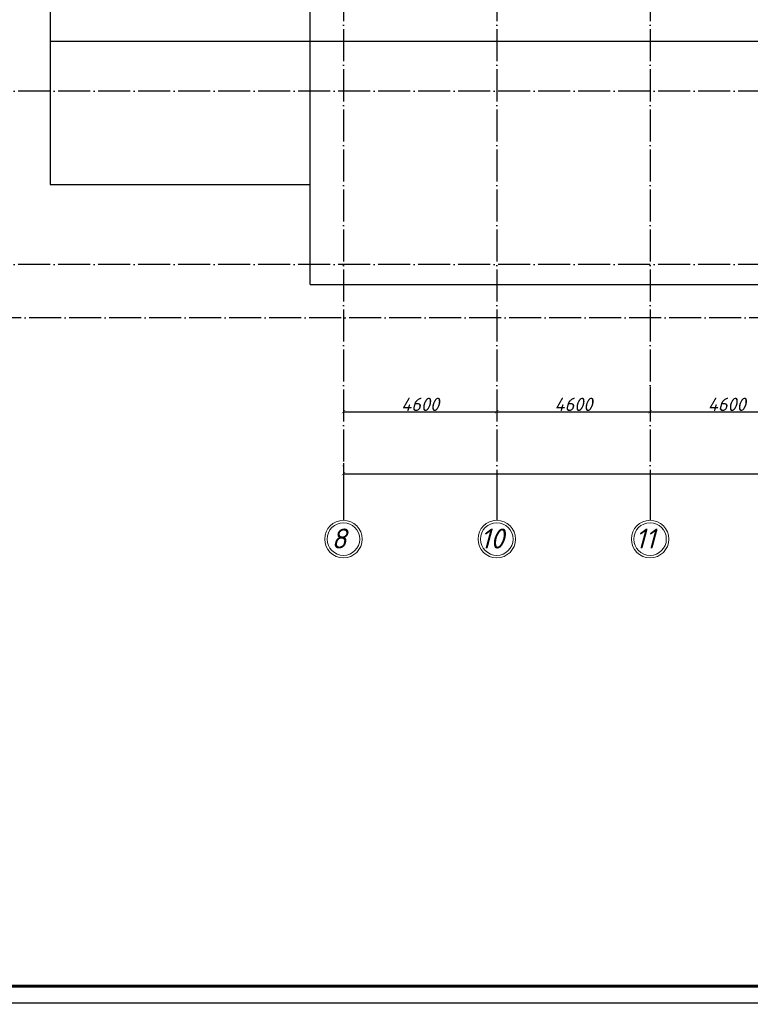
# Model space of a CAD drawing. Header units: millimetres. Extents: x 1112040 to 6903494, y -332921 to -150905.
# Tile 67 of 153: x 1608295 to 1630217, y -241982 to -212466. Entities that reach past the tile are written whole.
import ezdxf

# ---------------------------------------------------------------- set-up
doc = ezdxf.new("R2010")
doc.units = ezdxf.units.MM
doc.linetypes.add('ACAD_ISO04W100', pattern=[30, 24, -3, 0, -3])
doc.layers.add('os', color=253, linetype='Continuous')
doc.styles.get("Standard").update_dxf_attribs({"font": 'isocpeui.ttf'})
doc.styles.add('ГОСТ 300', font='isocpeui.ttf', dxfattribs={"height": 250})
doc.dimstyles.new('ISO-25', dxfattribs={"dimtxt": 400, "dimasz": 100, "dimexe": 50, "dimexo": 50, "dimgap": 20, "dimtad": 1, "dimdec": 0, "dimtxsty": 'Standard', "dimblk": 'ARCHTICK', "dimcen": 20, "dimclrd": 1, "dimclre": 1, "dimadec": 0, "dimazin": 0, "dimtfac": 1, "dimtdec": 0, "dimtmove": 0, "dimatfit": 3, "dimldrblk": 'ARCHTICK', "dimfxl": 1, "dimarcsym": 0})

# ---------------------------------------------------------------- blocks, each defined once
blk = doc.blocks.new('_ArchTick')
at = {"color": 0, "linetype": 'ByBlock', "const_width": 0.15}
blk.add_lwpolyline([(-0.5, -0.5), (0.5, 0.5)], dxfattribs=at)
blk = doc.blocks.new('*D3127')
at = {"color": 1, "lineweight": -2, "transparency": 16777216}
for p, q in [((1618010, -224094), (1618010, -224267)), ((1618010, -224217), (1622610, -224217)), ((1622610, -224094), (1622610, -224267))]:
    blk.add_line(p, q, dxfattribs=at)
at = {"color": 1, "lineweight": -2, "transparency": 16777216, "xscale": 100, "yscale": 100, "zscale": 100, "rotation": 180}
blk.add_blockref('_ArchTick', (1618010, -224217), dxfattribs=at)
at = {"color": 1, "lineweight": -2, "transparency": 16777216, "xscale": 100, "yscale": 100, "zscale": 100}
blk.add_blockref('_ArchTick', (1622610, -224217), dxfattribs=at)
at = {"color": 0, "transparency": 16777216, "insert": (1620310, -223997), "char_height": 400, "attachment_point": 5}
blk.add_mtext('4600', dxfattribs=at)
blk = doc.blocks.new('*D3128')
at = {"color": 1, "lineweight": -2, "transparency": 16777216}
for p, q in [((1627210, -223467), (1627210, -224267)), ((1622610, -224094), (1622610, -224267)), ((1622610, -224217), (1627210, -224217))]:
    blk.add_line(p, q, dxfattribs=at)
at = {"color": 1, "lineweight": -2, "transparency": 16777216, "xscale": 100, "yscale": 100, "zscale": 100, "rotation": 180}
blk.add_blockref('_ArchTick', (1622610, -224217), dxfattribs=at)
at = {"color": 1, "lineweight": -2, "transparency": 16777216, "xscale": 100, "yscale": 100, "zscale": 100}
blk.add_blockref('_ArchTick', (1627210, -224217), dxfattribs=at)
at = {"color": 0, "transparency": 16777216, "insert": (1624910, -223997), "char_height": 400, "attachment_point": 5}
blk.add_mtext('4600', dxfattribs=at)
blk = doc.blocks.new('*D3129')
at = {"color": 1, "lineweight": -2, "transparency": 16777216}
for p, q in [((1631810, -223371), (1631810, -224267)), ((1627210, -223467), (1627210, -224267)), ((1627210, -224217), (1631810, -224217))]:
    blk.add_line(p, q, dxfattribs=at)
at = {"color": 1, "lineweight": -2, "transparency": 16777216, "xscale": 100, "yscale": 100, "zscale": 100, "rotation": 180}
blk.add_blockref('_ArchTick', (1627210, -224217), dxfattribs=at)
at = {"color": 1, "lineweight": -2, "transparency": 16777216, "xscale": 100, "yscale": 100, "zscale": 100}
blk.add_blockref('_ArchTick', (1631810, -224217), dxfattribs=at)
at = {"color": 0, "transparency": 16777216, "insert": (1629510, -223997), "char_height": 400, "attachment_point": 5}
blk.add_mtext('4600', dxfattribs=at)
blk = doc.blocks.new('*D3085')
at = {"color": 1, "lineweight": -2, "transparency": 16777216}
for p, q in [((1618010, -225759), (1618010, -226126)), ((1677610, -225759), (1677610, -226126)), ((1618010, -226076), (1677610, -226076))]:
    blk.add_line(p, q, dxfattribs=at)
at = {"color": 1, "lineweight": -2, "transparency": 16777216, "xscale": 100, "yscale": 100, "zscale": 100, "rotation": 180}
blk.add_blockref('_ArchTick', (1618010, -226076), dxfattribs=at)
at = {"color": 1, "lineweight": -2, "transparency": 16777216, "xscale": 100, "yscale": 100, "zscale": 100}
blk.add_blockref('_ArchTick', (1677610, -226076), dxfattribs=at)
at = {"color": 0, "transparency": 16777216, "insert": (1647810, -225856), "char_height": 400, "attachment_point": 5}
blk.add_mtext('59600', dxfattribs=at)
blk = doc.blocks.new('yhtnt')
at = {"ltscale": 100, "insert": (1805413, 98288), "char_height": 250, "width": 11326.72, "attachment_point": 1, "line_spacing_factor": 0.862598, "style": 'ГОСТ 300'}
blk.add_mtext("\\pi1966.0095;Toshkent viloyati, Qibray tumani, Ma'rifat MFY, \\P\\pi1357.77087;Qoramurt ko'chasida 50 o'rinli “Xospis” binosini qurish \\P\\pi2970.74435;(qo'shimcha ishlar va o'zgarishlar) ", dxfattribs=at)
at = {"ltscale": 100, "insert": (1811694, 95395), "char_height": 250, "width": 6095.63, "attachment_point": 1, "style": 'ГОСТ 300'}
blk.add_mtext('\\pi2772.81725;{\\fISOCPEUR|b0|i0|c204|p34;ООО \\P\\pi1972.81725;"MAX ACTIVE" \\P\\pi2185.31725;г. Ташкент}', dxfattribs=at)

msp = doc.modelspace()

# ---------------------------------------------------------------- linework, layer by layer
for p, q in [((1617009.7, -220405.8), (1617009.7, -205805.8)), ((1609209.7, -213105.8), (1637056.4, -213105.8)), ((1617009.7, -220405.8), (1630809.7, -220405.8))]:
    msp.add_line(p, q)
at = {"linetype": 'Continuous', "lineweight": 25, "ltscale": 100}
msp.add_lwpolyline([(1595448.4, -241937.9), (1714348.4, -241937.9), (1714348.4, -157837.9), (1595448.4, -157837.9), (1595448.4, -241937.9)], dxfattribs=at)
at = {"linetype": 'Continuous', "lineweight": 60, "ltscale": 100}
msp.add_lwpolyline([(1597448.4, -241437.9), (1713848.4, -241437.9), (1713848.4, -158337.9), (1597448.4, -158337.9), (1597448.4, -241437.9)], dxfattribs=at)
msp.add_lwpolyline([(1617009.7, -208805.8), (1609209.7, -208805.8), (1609209.7, -217405.8), (1617009.7, -217405.8)])
at = {"layer": 'os', "linetype": 'ACAD_ISO04W100', "ltscale": 40}
for p, q in [((1618009.7, -164749.6), (1618009.7, -225973.3)), ((1622609.7, -164749.6), (1622609.7, -225973.3)), ((1627209.7, -164749.6), (1627209.7, -225973.3)), ((1657214.7, -214605.8), (1601959.8, -214605.8)), ((1657214.7, -219805.8), (1601959.8, -219805.8)), ((1652742.9, -221405.8), (1601959.8, -221405.8))]:
    msp.add_line(p, q, dxfattribs=at)
at = {"layer": 'os'}
for p, q in [((1618009.7, -225973.3), (1618009.7, -227473.3)), ((1622609.7, -225973.3), (1622609.7, -227473.3)), ((1627209.7, -225973.3), (1627209.7, -227473.3))]:
    msp.add_line(p, q, dxfattribs=at)
at = {"layer": 'os', "color": 0, "lineweight": 0}
for centre, radius in [((1618009.7, -228035.8), 562.5), ((1618009.7, -228035.8), 487.5), ((1622609.7, -228035.8), 562.5), ((1622609.7, -228035.8), 487.5), ((1627209.7, -228035.8), 562.5), ((1627209.7, -228035.8), 487.5)]:
    msp.add_circle(centre, radius, dxfattribs=at)

# ---------------------------------------------------------------- block references
for p in [(-460477.3, -335255.6), (-341377.3, -335455.6), (-222477.3, -335455.6)]:
    msp.add_blockref('yhtnt', p)

# ---------------------------------------------------------------- texts
at = {"ltscale": 50}
for s, p in [('8', (1617649.2, -228319.4)), ('10', (1622117.4, -228319.4)), ('11', (1626765, -228319.4))]:
    msp.add_text(s, height=600, dxfattribs=at).set_placement(p)
at = {"ltscale": 100, "insert": (1278866.5, -225091.9), "char_height": 812.25, "width": 30724.842, "attachment_point": 1, "line_spacing_factor": 0.862598}
msp.add_mtext("\\pi677.61802;Toshkent viloyati, Qibray tumani, Ma'rifat MFY, Qoramurt \\P\\pi3956.15439;ko'chasida 50 o'rinli “Xospis” binosini qurish \\P\\pi6614.11944;(qo'shimcha ishlar va o'zgarishlar) ", dxfattribs=at)

# ---------------------------------------------------------------- dimensions: what is measured, and where the dimension line sits
for base, p1, p2, picture, middle in [((1627209.7, -224216.6), (1622609.7, -224044.3), (1627209.7, -223417.2), '*D3128', (1624909.7, -223996.6)), ((1631809.7, -224216.6), (1627209.7, -223417.2), (1631809.7, -223321.3), '*D3129', (1629509.7, -223996.6))]:
    dim = msp.add_linear_dim(base=base, p1=p1, p2=p2, dimstyle='ISO-25', override={"dimtmove": 1})
    dim.commit()
    dim.dimension.update_dxf_attribs({"geometry": picture, "text_midpoint": middle})
for base, p1, p2, picture, middle in [((1622609.7, -224216.6), (1618009.7, -224044.3), (1622609.7, -224044.3), '*D3127', (1620309.7, -223996.6)), ((1677609.7, -226076.3), (1618009.7, -225709.3), (1677609.7, -225709.3), '*D3085', (1647809.7, -225856.3))]:
    dim = msp.add_linear_dim(base=base, p1=p1, p2=p2, dimstyle='ISO-25')
    dim.commit()
    dim.dimension.update_dxf_attribs({"geometry": picture, "text_midpoint": middle})

doc.saveas('drawing.dxf')
